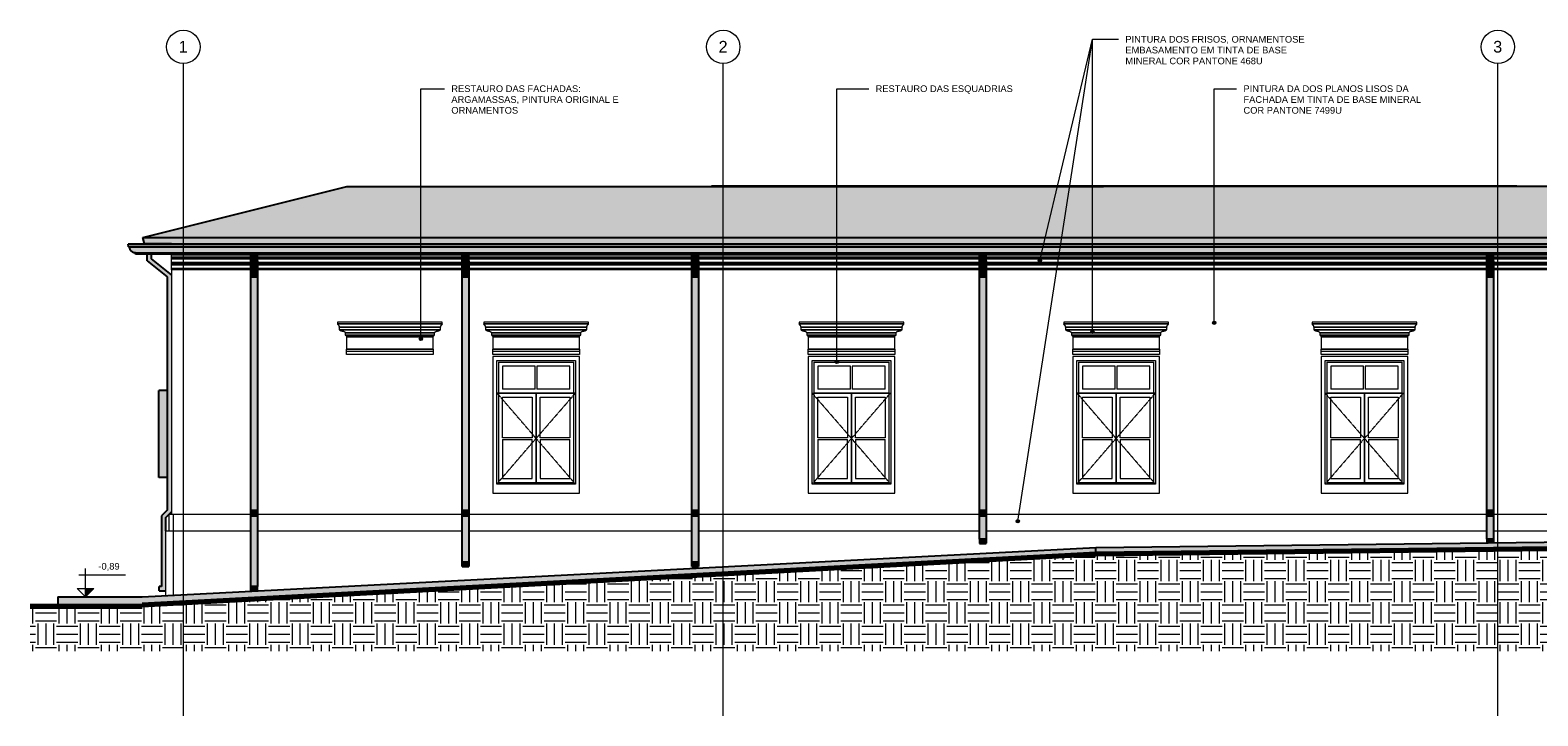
# Model space of a CAD drawing. Header units: millimetres. Extents: x -32191 to 39105, y -1740 to 9180.
# Tile 1 of 30: x -32191 to -9602, y -1740 to 8528. Entities that reach past the tile are written whole.
import ezdxf

# ---------------------------------------------------------------- set-up
doc = ezdxf.new("R2010")
doc.units = ezdxf.units.MM
doc.linetypes.add('_Tracejado pequeno', pattern=[2.25, 1.5, -0.75])
doc.linetypes.add('_Traço - ponto', pattern=[16, 12, -2, 0, -2])
for name, color, linetype, lineweight in [('A-FLOR', 192, 'Continuous', 25), ('A-FLOR-PATT', 8, 'Continuous', 70), ('A-GENM', 13, 'Continuous', 18), ('A-GLAZ', 151, 'Continuous', 18), ('A-GLAZ-HDLN', 1, '_Tracejado pequeno', 18), ('A-ROOF', 132, 'Continuous', 25), ('A-ROOF-OTLN', 132, 'Continuous', 25), ('A-ROOF-PATT', 132, 'Continuous', 25), ('A-WALL', 113, 'Continuous', 18), ('G-ANNO-DIMS', 111, 'Continuous', 9), ('G-ANNO-TEXT', 231, 'Continuous', 9), ('S-GRID', 1, 'Continuous', 9), ('S-GRID-IDEN', 1, 'Continuous', 9)]:
    doc.layers.add(name, color=color, linetype=linetype, lineweight=lineweight)
doc.styles.add('Arial_2', font='arial.ttf', dxfattribs={"height": 175})
doc.styles.add('Arial_3', font='arial.ttf', dxfattribs={"height": 100})
pattern_1 = [(0, (-33699.78, 0), (317.5, 317.5), [317.5, -317.5]), (0, (-33699.78, 119.06), (317.5, 317.5), [317.5, -317.5]), (0, (-33699.78, 238.12), (317.5, 317.5), [317.5, -317.5]), (90, (-33660.1, 277.8), (-317.5, 317.5), [317.5, -317.5]), (90, (-33541.03, 277.8), (-317.5, 317.5), [317.5, -317.5]), (90, (-33421.97, 277.8), (-317.5, 317.5), [317.5, -317.5])]

# ---------------------------------------------------------------- blocks, each defined once
blk = doc.blocks.new('Window_CV - Window_CV - 1 divisão-4329172-ELEVAÇÃO 1 - MANTER _ CONSTRUIR')
at = {"layer": 'A-GLAZ'}
for p, q in [((-23961, 3640), (-25261, 3640)), ((-25261, 3640), (-25261, 1594)), ((-23961, 1594), (-23961, 3640)), ((-25201, 1730), (-25201, 3580)), ((-25201, 3580), (-24021, 3580)), ((-25176, 3555), (-25176, 1755)), ((-25176, 3555), (-24046, 3555)), ((-25116, 3495), (-25116, 3154)), ((-24624, 3495), (-25116, 3495)), ((-24624, 3154), (-24624, 3495)), ((-24599, 3495), (-24599, 3154)), ((-24106, 3495), (-24599, 3495)), ((-24106, 3154), (-24106, 3495)), ((-24046, 1755), (-24046, 3555)), ((-24021, 3580), (-24021, 1730)), ((-25176, 3094), (-24046, 3094)), ((-24611, 3094), (-25176, 3094)), ((-24624, 3154), (-25116, 3154)), ((-25116, 2424), (-25116, 3034)), ((-25116, 3034), (-24671, 3034)), ((-24671, 3034), (-24671, 2424)), ((-24611, 3094), (-24611, 1755)), ((-24611, 1755), (-24611, 3094)), ((-24046, 3094), (-24611, 3094)), ((-24106, 3154), (-24599, 3154)), ((-24551, 2424), (-24551, 3034)), ((-24551, 3034), (-24106, 3034)), ((-24106, 3034), (-24106, 2424)), ((-24671, 2424), (-25116, 2424)), ((-25116, 2399), (-25116, 1815)), ((-25116, 2399), (-24671, 2399)), ((-24671, 1815), (-24671, 2399)), ((-24106, 2424), (-24551, 2424)), ((-24551, 2399), (-24106, 2399)), ((-24551, 2399), (-24551, 1815)), ((-24106, 1815), (-24106, 2399)), ((-25116, 1815), (-24671, 1815)), ((-24551, 1815), (-24106, 1815)), ((-25261, 1594), (-23961, 1594)), ((-24021, 1730), (-25201, 1730)), ((-25176, 1755), (-24046, 1755))]:
    blk.add_line(p, q, dxfattribs=at)
at = {"layer": 'A-GLAZ-HDLN'}
for p, q in [((-24021, 3094), (-25196, 3094)), ((-24611, 2415), (-25196, 3094)), ((-24021, 3094), (-24611, 2415)), ((-25201, 1730), (-24611, 2415)), ((-24611, 2415), (-24021, 1730))]:
    blk.add_line(p, q, dxfattribs=at)
blk = doc.blocks.new('Window_CV - Window_CV - 1 divisão-4329171-ELEVAÇÃO 1 - MANTER _ CONSTRUIR')
at = {"layer": 'A-GLAZ'}
for p, q in [((-20536, 3640), (-20536, 1594)), ((-19236, 3640), (-20536, 3640)), ((-19236, 1594), (-19236, 3640)), ((-20476, 3580), (-19296, 3580)), ((-20476, 1730), (-20476, 3580)), ((-20451, 3555), (-19321, 3555)), ((-20451, 3555), (-20451, 1755)), ((-20391, 3495), (-20391, 3154)), ((-19899, 3495), (-20391, 3495)), ((-19899, 3154), (-19899, 3495)), ((-19381, 3495), (-19874, 3495)), ((-19874, 3495), (-19874, 3154)), ((-19381, 3154), (-19381, 3495)), ((-19321, 1755), (-19321, 3555)), ((-19296, 3580), (-19296, 1730)), ((-20451, 3094), (-19321, 3094)), ((-19886, 3094), (-20451, 3094)), ((-19899, 3154), (-20391, 3154)), ((-20391, 2424), (-20391, 3034)), ((-20391, 3034), (-19946, 3034)), ((-19946, 3034), (-19946, 2424)), ((-19321, 3094), (-19886, 3094)), ((-19886, 1755), (-19886, 3094)), ((-19886, 3094), (-19886, 1755)), ((-19381, 3154), (-19874, 3154)), ((-19826, 2424), (-19826, 3034)), ((-19826, 3034), (-19381, 3034)), ((-19381, 3034), (-19381, 2424)), ((-19946, 2424), (-20391, 2424)), ((-20391, 2399), (-20391, 1815)), ((-20391, 2399), (-19946, 2399)), ((-19946, 1815), (-19946, 2399)), ((-19381, 2424), (-19826, 2424)), ((-19826, 2399), (-19381, 2399)), ((-19826, 2399), (-19826, 1815)), ((-19381, 1815), (-19381, 2399)), ((-20391, 1815), (-19946, 1815)), ((-19826, 1815), (-19381, 1815)), ((-20536, 1594), (-19236, 1594)), ((-19296, 1730), (-20476, 1730)), ((-20451, 1755), (-19321, 1755))]:
    blk.add_line(p, q, dxfattribs=at)
at = {"layer": 'A-GLAZ-HDLN'}
for p, q in [((-20476, 3094), (-19301, 3094)), ((-20476, 3094), (-19886, 2415)), ((-19886, 2415), (-19301, 3094)), ((-19886, 2415), (-20476, 1730)), ((-19296, 1730), (-19886, 2415))]:
    blk.add_line(p, q, dxfattribs=at)
blk = doc.blocks.new('Janela branca translucida - JN2 - Janela branca translucida-4332272-ELEVAÇÃO 1 - MANTER _ CONSTRUIR')
at = {"layer": 'A-GLAZ', "lineweight": 25}
blk.add_hatch(color=9, dxfattribs=at).paths.add_polyline_path([(-30263, 1830), (-30136, 1830), (-30136, 3130), (-30263, 3130)], flags=0)
at = {"layer": 'A-GLAZ', "color": 5, "lineweight": 25}
for p, q in [((-30263, 1830), (-30263, 3130)), ((-30136, 3130), (-30263, 3130)), ((-30136, 1830), (-30263, 1830))]:
    blk.add_line(p, q, dxfattribs=at)
blk = doc.blocks.new('ornamento esquadrias - ornamento esquadrias-V1-ELEVAÇÃO 1 - MANTER _ CONSTRUIR')
at = {"layer": 'A-GENM'}
for p, q in [((1534, 4158), (-36, 4158)), ((-36, 4158), (-36, 4133)), ((1534, 4133), (-36, 4133)), ((-36, 4133), (1534, 4133)), ((-11, 4083), (1509, 4083)), ((1509, 4083), (-11, 4083)), ((-11, 4083), (-11, 4043)), ((1509, 4043), (1509, 4083)), ((1534, 4133), (1534, 4158)), ((1509, 4043), (-11, 4043)), ((-11, 4043), (1509, 4043)), ((79, 3996), (1419, 3996)), ((1419, 3996), (79, 3996)), ((79, 3996), (79, 3961)), ((1419, 3961), (79, 3961)), ((79, 3961), (1419, 3961)), ((1399, 3938), (99, 3938)), ((99, 3938), (99, 3752)), ((99, 3938), (1399, 3938)), ((1399, 3752), (1399, 3938)), ((1419, 3961), (1419, 3996)), ((1399, 3752), (99, 3752)), ((99, 3752), (1399, 3752)), ((99, 3722), (99, 3752)), ((99, 3722), (1399, 3722)), ((99, 3669), (99, 3722)), ((99, 3722), (1399, 3722)), ((1399, 3669), (99, 3669)), ((1399, 3752), (1399, 3722)), ((1399, 3722), (1399, 3669))]:
    blk.add_line(p, q, dxfattribs=at)
for points, knots in [([(-17, 4106), (-19, 4108), (-21, 4110), (-24, 4114), (-25, 4116), (-27, 4118), (-28, 4119), (-29, 4121), (-30, 4122), (-31, 4124), (-32, 4126), (-33, 4127), (-34, 4129), (-35, 4131), (-35, 4132), (-36, 4133), (-36, 4133), (-36, 4133)], [0, 0, 0, 0, 0.142857, 0.214286, 0.285714, 0.321429, 0.357143, 0.428571, 0.464286, 0.5, 0.571429, 0.625, 0.678571, 0.785714, 0.839286, 0.892857, 1, 1, 1, 1]), ([(-11, 4083), (-11, 4083), (-11, 4083), (-10, 4085), (-9, 4087), (-8, 4091), (-9, 4094), (-9, 4097), (-10, 4098), (-11, 4100), (-11, 4101), (-12, 4102), (-14, 4104), (-16, 4106), (-17, 4106)], [0, 0, 0, 0, 0.125, 0.25, 0.375, 0.5, 0.625, 0.6875, 0.71875, 0.75, 0.8125, 0.84375, 0.875, 1, 1, 1, 1]), ([(1515, 4106), (1514, 4106), (1513, 4105), (1511, 4103), (1510, 4102), (1509, 4100), (1508, 4099), (1507, 4097), (1506, 4094), (1506, 4089), (1507, 4085), (1508, 4083), (1509, 4083), (1509, 4083)], [0, 0, 0, 0, 0.0625, 0.125, 0.1875, 0.21875, 0.25, 0.3125, 0.375, 0.5, 0.75, 0.875, 1, 1, 1, 1]), ([(1534, 4133), (1534, 4133), (1533, 4133), (1533, 4131), (1532, 4130), (1531, 4128), (1530, 4126), (1529, 4124), (1528, 4122), (1527, 4120), (1525, 4118), (1524, 4117), (1523, 4115), (1522, 4114), (1520, 4112), (1518, 4109), (1516, 4108), (1515, 4106)], [0, 0, 0, 0, 0.142857, 0.214286, 0.285714, 0.357143, 0.428571, 0.5, 0.535714, 0.571429, 0.678571, 0.705357, 0.732143, 0.785714, 0.839286, 0.892857, 1, 1, 1, 1]), ([(-11, 4043), (-9, 4042), (-6, 4039), (-1, 4036), (3, 4034), (7, 4031), (12, 4029), (16, 4027), (21, 4026), (29, 4023), (37, 4022), (41, 4021)], [-1, -1, -1, -1, -0.875, -0.75, -0.6875, -0.625, -0.5, -0.4375, -0.375, -0.25, 0, 0, 0, 0]), ([(41, 4021), (44, 4021), (48, 4021), (54, 4020), (57, 4019), (59, 4018), (61, 4017), (63, 4016), (64, 4015), (66, 4014), (68, 4013), (69, 4011), (71, 4010), (72, 4008), (74, 4006), (76, 4003), (78, 3999), (79, 3996)], [-1, -1, -1, -1, -0.833333, -0.75, -0.666667, -0.625, -0.583333, -0.541667, -0.5, -0.458333, -0.416667, -0.375, -0.333333, -0.291667, -0.25, -0.166667, 0, 0, 0, 0]), ([(79, 3961), (80, 3961), (81, 3961), (83, 3960), (84, 3960), (86, 3959), (87, 3958), (88, 3958), (89, 3957), (89, 3956), (90, 3956), (91, 3955), (92, 3954), (93, 3953), (94, 3952), (94, 3951), (95, 3950), (96, 3949), (96, 3947), (97, 3946), (98, 3943), (99, 3940), (99, 3938)], [-1, -1, -1, -1, -0.916667, -0.875, -0.833333, -0.791667, -0.75, -0.708333, -0.666667, -0.645833, -0.625, -0.583333, -0.541667, -0.5, -0.458333, -0.416667, -0.375, -0.333333, -0.291667, -0.25, -0.166667, 0, 0, 0, 0]), ([(1399, 3938), (1399, 3940), (1399, 3943), (1401, 3946), (1402, 3948), (1403, 3950), (1403, 3951), (1404, 3952), (1405, 3953), (1406, 3954), (1407, 3955), (1408, 3956), (1409, 3957), (1410, 3958), (1411, 3958), (1412, 3959), (1413, 3960), (1415, 3960), (1416, 3961), (1418, 3961), (1419, 3961)], [-1, -1, -1, -1, -0.833333, -0.75, -0.666667, -0.625, -0.583333, -0.541667, -0.5, -0.458333, -0.416667, -0.375, -0.333333, -0.291667, -0.25, -0.208333, -0.166667, -0.125, -0.083333, 0, 0, 0, 0]), ([(1419, 3996), (1420, 3999), (1421, 4003), (1424, 4007), (1427, 4009), (1429, 4011), (1430, 4013), (1432, 4014), (1433, 4015), (1435, 4016), (1437, 4017), (1439, 4018), (1440, 4018), (1442, 4019), (1445, 4020), (1450, 4021), (1454, 4021), (1456, 4021)], [-1, -1, -1, -1, -0.833333, -0.75, -0.666667, -0.625, -0.583333, -0.541667, -0.5, -0.458333, -0.416667, -0.375, -0.333333, -0.291667, -0.25, -0.166667, 0, 0, 0, 0]), ([(1456, 4021), (1461, 4022), (1469, 4023), (1477, 4026), (1482, 4027), (1485, 4029), (1488, 4030), (1491, 4032), (1495, 4034), (1499, 4036), (1503, 4039), (1507, 4042), (1509, 4043)], [-1, -1, -1, -1, -0.75, -0.625, -0.5625, -0.5, -0.4375, -0.375, -0.3125, -0.25, -0.125, 0, 0, 0, 0])]:
    blk.add_open_spline(points, degree=3, knots=knots, dxfattribs=at)
blk = doc.blocks.new('Generic Models 1 - Generic Models 24-4258923-ELEVAÇÃO 1 - MANTER _ CONSTRUIR')
at = {"layer": 'A-GENM', "lineweight": 25}
for points in [[(-30156, 130), (-30156, 1230), (-30071, 1315), (-30071, 4864), (-30375, 5104), (-30375, 5174), (-30440, 5174), (-30440, 5072), (-30136, 4833), (-30136, 1342), (-30221, 1257), (-30221, 195), (-30256, 195), (-30256, 130)], [(-28786, 5072), (-28786, 5174), (-28886, 5174), (-28886, 5072), (-28835, 5072)], [(-28786, 4833), (-28786, 5072), (-28886, 5072), (-28886, 4833)], [(-25618, 5072), (-25618, 5174), (-25718, 5174), (-25718, 5072), (-25625, 5072)], [(-25618, 4833), (-25618, 5072), (-25718, 5072), (-25718, 4833)], [(-22196, 5072), (-22178, 5072), (-22178, 5174), (-22278, 5174), (-22278, 5072), (-22269, 5072)], [(-22178, 4833), (-22178, 5072), (-22278, 5072), (-22278, 4833), (-22269, 4833)], [(-17866, 5072), (-17866, 5174), (-17966, 5174), (-17966, 5072), (-17891, 5072)], [(-17891, 4833), (-17866, 4833), (-17866, 5072), (-17966, 5072), (-17966, 4833)], [(-10266, 5072), (-10266, 5174), (-10366, 5174), (-10366, 5072), (-10303, 5072)], [(-10366, 4833), (-10266, 4833), (-10266, 5072), (-10366, 5072), (-10366, 4879)], [(-4046, 5072), (-4046, 5174), (-4146, 5174), (-4146, 5072), (-4102, 5072)], [(-4046, 4833), (-4046, 5072), (-4146, 5072), (-4146, 4833)], [(1914, 5072), (1914, 5174), (1814, 5174), (1814, 5072), (1881, 5072)], [(1914, 4833), (1914, 5072), (1814, 5072), (1814, 4833)], [(-28886, 1342), (-28786, 1342), (-28786, 4833), (-28886, 4833), (-28886, 3533)], [(-25618, 1342), (-25618, 4833), (-25718, 4833), (-25718, 1342)], [(-22178, 1342), (-22178, 4833), (-22278, 4833), (-22278, 1342)], [(-17966, 1342), (-17866, 1342), (-17866, 4833), (-17966, 4833), (-17966, 1380)], [(-10266, 1342), (-10266, 4833), (-10366, 4833), (-10366, 1342)], [(-4146, 1342), (-4046, 1342), (-4046, 4833), (-4146, 4833), (-4146, 1380)], [(1814, 1342), (1914, 1342), (1914, 4833), (1814, 4833), (1814, 1380)], [(-28886, 1257), (-28786, 1257), (-28786, 1342), (-28886, 1342)], [(-28786, 195), (-28786, 1257), (-28886, 1257), (-28886, 195), (-28788, 195)], [(-25718, 1257), (-25618, 1257), (-25618, 1342), (-25718, 1342)], [(-25718, 560), (-25618, 560), (-25618, 1257), (-25718, 1257), (-25718, 640)], [(-22178, 1257), (-22178, 1342), (-22278, 1342), (-22278, 1257)], [(-22278, 560), (-22178, 560), (-22178, 1257), (-22278, 1257), (-22278, 640)], [(-17866, 1257), (-17866, 1342), (-17966, 1342), (-17966, 1257)], [(-17966, 908), (-17866, 908), (-17866, 1257), (-17966, 1257)], [(-10366, 1257), (-10266, 1257), (-10266, 1342), (-10366, 1342)], [(-10366, 908), (-10266, 908), (-10266, 1257), (-10366, 1257), (-10366, 930)], [(-4046, 1257), (-4046, 1342), (-4146, 1342), (-4146, 1257)], [(-4146, 989), (-4046, 989), (-4046, 1257), (-4146, 1257)], [(1914, 1257), (1914, 1342), (1814, 1342), (1814, 1257)], [(1816, 995), (1914, 995), (1914, 1257), (1814, 1257), (1814, 995)], [(-17868, 844), (-17868, 906), (-17964, 906), (-17964, 844), (-17903, 844)], [(-10366, 849), (-10364, 849), (-10364, 906), (-10268, 906), (-10268, 850), (-10266, 850), (-10266, 908), (-10366, 908)], [(-10364, 849), (-10268, 850), (-10268, 906), (-10364, 906)], [(-4048, 926), (-4048, 987), (-4144, 987), (-4144, 926), (-4109, 926)], [(1877, 932), (1912, 932), (1912, 993), (1816, 993), (1816, 932)], [(-25620, 497), (-25620, 558), (-25716, 558), (-25716, 497), (-25655, 497)], [(-22276, 497), (-22180, 497), (-22180, 558), (-22276, 558)], [(-28849, 132), (-28788, 132), (-28788, 193), (-28884, 193), (-28884, 132)]]:
    blk.add_hatch(color=9, dxfattribs=at).paths.add_polyline_path(points, flags=0)
h = blk.add_hatch(color=9, dxfattribs=at)
h.paths.add_polyline_path([(-17866, 843), (-17866, 908), (-17966, 908), (-17966, 843)], flags=0)
h.paths.add_polyline_path([(-17868, 844), (-17964, 844), (-17964, 906), (-17868, 906)], flags=0)
h = blk.add_hatch(color=9, dxfattribs=at)
h.paths.add_polyline_path([(-4146, 924), (-4046, 924), (-4046, 989), (-4146, 989), (-4146, 930)], flags=0)
h.paths.add_polyline_path([(-4144, 926), (-4144, 987), (-4048, 987), (-4048, 926)], flags=0)
h = blk.add_hatch(color=9, dxfattribs=at)
h.paths.add_polyline_path([(1814, 930), (1914, 930), (1914, 995), (1814, 995)], flags=0)
h.paths.add_polyline_path([(1816, 932), (1816, 993), (1912, 993), (1912, 932)], flags=0)
h = blk.add_hatch(color=9, dxfattribs=at)
h.paths.add_polyline_path([(-25718, 495), (-25618, 495), (-25618, 560), (-25718, 560)], flags=0)
h.paths.add_polyline_path([(-25716, 497), (-25716, 558), (-25620, 558), (-25620, 497)], flags=0)
h = blk.add_hatch(color=9, dxfattribs=at)
h.paths.add_polyline_path([(-22278, 495), (-22178, 495), (-22178, 560), (-22278, 560)], flags=0)
h.paths.add_polyline_path([(-22180, 497), (-22276, 497), (-22276, 558), (-22180, 558)], flags=0)
h = blk.add_hatch(color=9, dxfattribs=at)
h.paths.add_polyline_path([(-28886, 130), (-28786, 130), (-28786, 195), (-28886, 195)], flags=0)
h.paths.add_polyline_path([(-28788, 132), (-28884, 132), (-28884, 193), (-28788, 193)], flags=0)
at = {"layer": 'A-GENM', "color": 5, "lineweight": 25}
for p, q in [((-30440, 5072), (-30440, 5174)), ((-30440, 5072), (-30136, 4833)), ((-30375, 5104), (-30375, 5174)), ((-30071, 4864), (-30375, 5104)), ((-28886, 5072), (-28886, 5174)), ((-28886, 5072), (-28786, 5072)), ((-28886, 4833), (-28886, 5072)), ((-28786, 5072), (-28786, 5174)), ((-28786, 5072), (-28786, 4833)), ((-25718, 5072), (-25718, 5174)), ((-25718, 5072), (-25618, 5072)), ((-25718, 4833), (-25718, 5072)), ((-25618, 5072), (-25618, 5174)), ((-25618, 5072), (-25618, 4833)), ((-22278, 5072), (-22278, 5174)), ((-22278, 5072), (-22178, 5072)), ((-22278, 4833), (-22278, 5072)), ((-22178, 5072), (-22178, 5174)), ((-22178, 5072), (-22178, 4833)), ((-17966, 5072), (-17966, 5174)), ((-17966, 5072), (-17866, 5072)), ((-17966, 4833), (-17966, 5072)), ((-17866, 5072), (-17866, 5174)), ((-17866, 5072), (-17866, 4833)), ((-10366, 5072), (-10366, 5174)), ((-10366, 5072), (-10266, 5072)), ((-10366, 4833), (-10366, 5072)), ((-10266, 5072), (-10266, 5174)), ((-10266, 5072), (-10266, 4833)), ((-4146, 5072), (-4146, 5174)), ((-4146, 5072), (-4046, 5072)), ((-4146, 4833), (-4146, 5072)), ((-4046, 5072), (-4046, 5174)), ((-4046, 5072), (-4046, 4833)), ((1814, 5072), (1814, 5174)), ((1814, 5072), (1914, 5072)), ((1814, 4833), (1814, 5072)), ((1914, 5072), (1914, 5174)), ((1914, 5072), (1914, 4833)), ((-30136, 4833), (-30136, 1342)), ((-28886, 4833), (-28786, 4833)), ((-28886, 1342), (-28886, 4833)), ((-28786, 4833), (-28786, 1342)), ((-25718, 4833), (-25618, 4833)), ((-25718, 1342), (-25718, 4833)), ((-25618, 4833), (-25618, 1342)), ((-22278, 4833), (-22178, 4833)), ((-22278, 1342), (-22278, 4833)), ((-22178, 4833), (-22178, 1342)), ((-17966, 4833), (-17866, 4833)), ((-17966, 1342), (-17966, 4833)), ((-17866, 4833), (-17866, 1342)), ((-10366, 4833), (-10266, 4833)), ((-10366, 1342), (-10366, 4833)), ((-10266, 4833), (-10266, 1342)), ((-4146, 4833), (-4046, 4833)), ((-4146, 1342), (-4146, 4833)), ((-4046, 4833), (-4046, 1342)), ((1814, 4833), (1914, 4833)), ((1814, 1342), (1814, 4833)), ((1914, 4833), (1914, 1342)), ((-30136, 1342), (-30221, 1257)), ((-30221, 1257), (-30221, 195)), ((-30156, 1230), (-30071, 1315)), ((-30156, 1030), (-30156, 1230)), ((-28886, 1342), (-28786, 1342)), ((-28886, 1257), (-28886, 1342)), ((-28886, 1257), (-28786, 1257)), ((-28886, 195), (-28886, 1257)), ((-28786, 1342), (-28786, 1257)), ((-28786, 1257), (-28786, 195)), ((-25718, 1342), (-25618, 1342)), ((-25718, 1257), (-25718, 1342)), ((-25718, 1257), (-25618, 1257)), ((-25718, 560), (-25718, 1257)), ((-25618, 1342), (-25618, 1257)), ((-25618, 1257), (-25618, 560)), ((-22278, 1342), (-22178, 1342)), ((-22278, 1257), (-22278, 1342)), ((-22278, 1257), (-22178, 1257)), ((-22278, 560), (-22278, 1257)), ((-22178, 1342), (-22178, 1257)), ((-22178, 1257), (-22178, 560)), ((-17966, 1342), (-17866, 1342)), ((-17966, 1257), (-17966, 1342)), ((-17966, 1257), (-17866, 1257)), ((-17966, 908), (-17966, 1257)), ((-17866, 1342), (-17866, 1257)), ((-17866, 1257), (-17866, 908)), ((-10366, 1342), (-10266, 1342)), ((-10366, 1257), (-10366, 1342)), ((-10366, 1257), (-10266, 1257)), ((-10366, 908), (-10366, 1257)), ((-10266, 1342), (-10266, 1257)), ((-10266, 1257), (-10266, 908)), ((-4146, 1342), (-4046, 1342)), ((-4146, 1257), (-4146, 1342)), ((-4146, 1257), (-4046, 1257)), ((-4146, 989), (-4146, 1257)), ((-4046, 1342), (-4046, 1257)), ((-4046, 1257), (-4046, 989)), ((1814, 1342), (1914, 1342)), ((1814, 1257), (1814, 1342)), ((1814, 1257), (1914, 1257)), ((1814, 995), (1814, 1257)), ((1914, 1342), (1914, 1257)), ((1914, 1257), (1914, 995)), ((-17866, 908), (-17966, 908)), ((-17966, 908), (-17966, 843)), ((-17964, 844), (-17964, 906)), ((-17964, 906), (-17868, 906)), ((-17868, 906), (-17868, 844)), ((-17866, 843), (-17866, 908)), ((-10266, 908), (-10366, 908)), ((-10366, 908), (-10366, 849)), ((-10364, 849), (-10364, 906)), ((-10364, 906), (-10268, 906)), ((-10268, 906), (-10268, 850)), ((-10266, 850), (-10266, 908)), ((-4046, 989), (-4146, 989)), ((-4146, 989), (-4146, 924)), ((-4146, 924), (-4046, 924)), ((-4144, 926), (-4144, 987)), ((-4144, 987), (-4048, 987)), ((-4048, 926), (-4144, 926)), ((-4048, 987), (-4048, 926)), ((-4046, 924), (-4046, 989)), ((1914, 995), (1814, 995)), ((1814, 995), (1814, 930)), ((1816, 932), (1816, 993)), ((1816, 993), (1912, 993)), ((1912, 932), (1816, 932)), ((1912, 993), (1912, 932)), ((1914, 930), (1914, 995)), ((-17966, 843), (-17866, 843)), ((-17868, 844), (-17964, 844)), ((-25618, 560), (-25718, 560)), ((-25718, 560), (-25718, 495)), ((-25718, 495), (-25618, 495)), ((-25716, 497), (-25716, 558)), ((-25716, 558), (-25620, 558)), ((-25620, 497), (-25716, 497)), ((-25620, 558), (-25620, 497)), ((-25618, 495), (-25618, 560)), ((-22178, 560), (-22278, 560)), ((-22278, 560), (-22278, 495)), ((-22278, 495), (-22178, 495)), ((-22276, 497), (-22276, 558)), ((-22276, 558), (-22180, 558)), ((-22180, 497), (-22276, 497)), ((-22180, 558), (-22180, 497)), ((-22178, 495), (-22178, 560)), ((-30256, 130), (-30256, 195)), ((-30221, 195), (-30256, 195)), ((-30256, 130), (-30156, 130)), ((-28786, 195), (-28886, 195)), ((-28886, 195), (-28886, 130)), ((-28886, 130), (-28786, 130)), ((-28884, 132), (-28884, 193)), ((-28884, 193), (-28788, 193)), ((-28788, 132), (-28884, 132)), ((-28788, 193), (-28788, 132)), ((-28786, 130), (-28786, 195))]:
    blk.add_line(p, q, dxfattribs=at)
blk = doc.blocks.new('ORNAMENTO SUPERIOR - ORNAMENTO SUPERIOR-4323885-ELEVAÇÃO 1 - MANTER _ CONSTRUIR')
at = {"layer": 'A-GENM'}
for p, q in [((-30071, 5323), (-30071, 5329)), ((-30071, 5329), (3633, 5329)), ((3633, 5287), (2090, 5287)), ((3623, 5282), (2090, 5282)), ((3618, 5277), (2090, 5277)), ((3613, 5267), (2090, 5267)), ((3598, 5262), (2090, 5262)), ((3593, 5257), (2090, 5257)), ((3588, 5252), (2090, 5252)), ((3583, 5232), (2090, 5232)), ((3573, 5202), (2090, 5202)), ((3563, 5202), (3563, 5192)), ((3573, 5232), (3573, 5202)), ((3583, 5252), (3583, 5232)), ((3588, 5257), (3588, 5252)), ((3593, 5262), (3593, 5257)), ((3598, 5267), (3598, 5262)), ((3613, 5277), (3613, 5267)), ((3618, 5282), (3618, 5277)), ((3623, 5287), (3623, 5282)), ((3633, 5329), (3633, 5287)), ((-30071, 5147), (-30071, 5174)), ((-30071, 5117), (-30071, 5147)), ((-30071, 5147), (-28886, 5147)), ((-28886, 5117), (-30071, 5117)), ((-30071, 5107), (-30071, 5117)), ((-28886, 5107), (-30071, 5107)), ((-30071, 5097), (-30071, 5107)), ((-28886, 5097), (-30071, 5097)), ((-30071, 5047), (-30071, 5097)), ((-28886, 5047), (-30071, 5047)), ((-30071, 5042), (-30071, 5047)), ((-30071, 5032), (-30071, 5042)), ((-30071, 5042), (-28886, 5042)), ((-30071, 5032), (-28886, 5032)), ((-30071, 5024), (-30071, 5032)), ((-28886, 5024), (-30071, 5024)), ((-30071, 5009), (-30071, 5024)), ((-28886, 5009), (-30071, 5009)), ((-30071, 4959), (-30071, 5009)), ((-28786, 5147), (-25718, 5147)), ((-25718, 5117), (-28786, 5117)), ((-25718, 5107), (-28786, 5107)), ((-25718, 5097), (-28786, 5097)), ((-25718, 5047), (-28786, 5047)), ((-28786, 5042), (-25718, 5042)), ((-28786, 5032), (-25718, 5032)), ((-25718, 5024), (-28786, 5024)), ((-25718, 5009), (-28786, 5009)), ((-25618, 5147), (-22278, 5147)), ((-22278, 5117), (-25618, 5117)), ((-22278, 5107), (-25618, 5107)), ((-22278, 5097), (-25618, 5097)), ((-22278, 5047), (-25618, 5047)), ((-25618, 5042), (-22278, 5042)), ((-25618, 5032), (-22278, 5032)), ((-22278, 5024), (-25618, 5024)), ((-22278, 5009), (-25618, 5009)), ((-22178, 5147), (-17966, 5147)), ((-17966, 5117), (-22178, 5117)), ((-17966, 5107), (-22178, 5107)), ((-17966, 5097), (-22178, 5097)), ((-17966, 5047), (-22178, 5047)), ((-22178, 5042), (-17966, 5042)), ((-22178, 5032), (-17966, 5032)), ((-17966, 5024), (-22178, 5024)), ((-17966, 5009), (-22178, 5009)), ((-17866, 5147), (-10366, 5147)), ((-10366, 5117), (-17866, 5117)), ((-10366, 5107), (-17866, 5107)), ((-10366, 5097), (-17866, 5097)), ((-10366, 5047), (-17866, 5047)), ((-17866, 5042), (-10366, 5042)), ((-17866, 5032), (-10366, 5032)), ((-10366, 5024), (-17866, 5024)), ((-10366, 5009), (-17866, 5009)), ((-10266, 5147), (-4146, 5147)), ((-4146, 5117), (-10266, 5117)), ((-4146, 5107), (-10266, 5107)), ((-4146, 5097), (-10266, 5097)), ((-4146, 5047), (-10266, 5047)), ((-10266, 5042), (-4146, 5042)), ((-10266, 5032), (-4146, 5032)), ((-4146, 5024), (-10266, 5024)), ((-4146, 5009), (-10266, 5009)), ((-4046, 5147), (1814, 5147)), ((1814, 5117), (-4046, 5117)), ((1814, 5107), (-4046, 5107)), ((1814, 5097), (-4046, 5097)), ((1814, 5047), (-4046, 5047)), ((-4046, 5042), (1814, 5042)), ((-4046, 5032), (1814, 5032)), ((1814, 5024), (-4046, 5024)), ((1814, 5009), (-4046, 5009)), ((1914, 5147), (3546, 5147)), ((3547, 5117), (1914, 5117)), ((3537, 5107), (1914, 5107)), ((3527, 5097), (1914, 5097)), ((3517, 5047), (1914, 5047)), ((1914, 5042), (3457, 5042)), ((1914, 5032), (3452, 5032)), ((3407, 5024), (1914, 5024)), ((3399, 5009), (1914, 5009)), ((3563, 5192), (2090, 5192)), ((2090, 5187), (3553, 5187)), ((2090, 5177), (3566, 5177)), ((3369, 5009), (3369, 4959)), ((3399, 5024), (3399, 5009)), ((3407, 5032), (3407, 5024)), ((3517, 5097), (3517, 5047)), ((3527, 5107), (3527, 5097)), ((3537, 5117), (3537, 5107)), ((3553, 5192), (3553, 5187)), ((3553, 5187), (3566, 5177)), ((-28886, 4959), (-30071, 4959)), ((-30071, 4939), (-30071, 4959)), ((-28886, 4939), (-30071, 4939)), ((-25718, 4959), (-28786, 4959)), ((-25718, 4939), (-28786, 4939)), ((-22278, 4959), (-25618, 4959)), ((-22278, 4939), (-25618, 4939)), ((-17966, 4959), (-22178, 4959)), ((-17966, 4939), (-22178, 4939)), ((-10366, 4959), (-17866, 4959)), ((-10366, 4939), (-17866, 4939)), ((-4146, 4959), (-10266, 4959)), ((-4146, 4939), (-10266, 4939)), ((1814, 4959), (-4046, 4959)), ((1814, 4939), (-4046, 4939)), ((3369, 4959), (1914, 4959)), ((3359, 4939), (1914, 4939)), ((3359, 4959), (3359, 4939))]:
    blk.add_line(p, q, dxfattribs=at)
for points, knots in [([(3457, 5042), (3457, 5041), (3457, 5041), (3458, 5039), (3458, 5038), (3458, 5037), (3458, 5035), (3458, 5035), (3457, 5034), (3457, 5034), (3456, 5033), (3456, 5033), (3455, 5032), (3455, 5032), (3454, 5032), (3453, 5032), (3452, 5032)], [0, 0, 0, 0, 0.1, 0.2, 0.3, 0.4, 0.5, 0.55, 0.6, 0.65, 0.7, 0.75, 0.8, 0.85, 0.9, 1, 1, 1, 1]), ([(3557, 5177), (3556, 5177), (3555, 5176), (3553, 5175), (3551, 5174), (3549, 5173), (3547, 5171), (3546, 5169), (3545, 5167), (3543, 5164), (3543, 5161), (3543, 5156), (3544, 5151), (3545, 5149), (3546, 5147)], [0.2063355, 0.2063355, 0.2063355, 0.2063355, 0.25, 0.3, 0.35, 0.4, 0.45, 0.5, 0.55, 0.6, 0.7, 0.8, 0.9, 1, 1, 1, 1])]:
    blk.add_open_spline(points, degree=3, knots=knots, dxfattribs=at)
for points in [[(3455, 5047), (3455, 5046), (3455, 5045), (3455, 5043), (3456, 5042), (3457, 5042)], [(3546, 5147), (3547, 5146), (3550, 5143), (3552, 5138), (3553, 5132), (3552, 5127), (3550, 5121), (3548, 5118), (3547, 5117)]]:
    blk.add_open_spline(points, degree=3, dxfattribs=at)
blk = doc.blocks.new('Embasamento - Embasamento-4325691-ELEVAÇÃO 1 - MANTER _ CONSTRUIR')
at = {"layer": 'A-GENM'}
for p, q in [((-30106, 1280), (-30046, 1280)), ((-30106, 1030), (-30106, 1280)), ((-30046, 1280), (-30046, 1030)), ((-30046, 1280), (-28886, 1280)), ((-30046, 1280), (-30046, 1030)), ((-28786, 1280), (-25718, 1280)), ((-25618, 1280), (-22278, 1280)), ((-22178, 1280), (-17966, 1280)), ((-17866, 1280), (-10366, 1280)), ((-10266, 1280), (-9091, 1280)), ((-9091, 1280), (-9091, 1030)), ((-7911, 1280), (-4146, 1280)), ((-7911, 1030), (-7911, 1280)), ((-4046, 1280), (-3271, 1280)), ((-3271, 1280), (-3271, 1030)), ((-2091, 930), (-2091, 1280)), ((-2091, 1280), (159, 1280)), ((159, 1280), (159, 930)), ((1339, 930), (1339, 1280)), ((1339, 1280), (1814, 1280)), ((1914, 1280), (3384, 1280)), ((3384, 930), (3384, 1280)), ((-30156, 1030), (-30046, 1030)), ((-30156, 58), (-30156, 1030)), ((-30046, 1030), (-30046, 64)), ((-30046, 1030), (-28886, 1030)), ((-30046, 1030), (-30046, 64)), ((-28786, 1030), (-25718, 1030)), ((-25618, 1030), (-22278, 1030)), ((-22178, 1030), (-17966, 1030)), ((-17866, 1030), (-10366, 1030)), ((-10266, 1030), (-4146, 1030)), ((-4046, 1030), (-3271, 1030)), ((-3271, 1030), (-3271, 930)), ((-16226, 780), (-10366, 850)), ((-10266, 851), (-9091, 865)), ((-9091, 865), (-8663, 869))]:
    blk.add_line(p, q, dxfattribs=at)
blk = doc.blocks.new('Grid - Head Grid-11506-ELEVAÇÃO 1 - MANTER _ CONSTRUIR')
at = {"layer": 'S-GRID-IDEN'}
blk.add_circle((-29896, 8278), 250, dxfattribs=at)
blk = doc.blocks.new('Spot Elevations - Spot elevation - Corte-10531-ELEVAÇÃO 1 - MANTER _ CONSTRUIR')
at = {"layer": 'G-ANNO-DIMS'}
blk.add_hatch(color=256, dxfattribs=at).paths.add_polyline_path([(3918, 1055), (3793, 930), (3793, 1055)], flags=0)
for p, q in [((4392, 1255), (3692, 1255)), ((3793, 1055), (3793, 1355)), ((3668, 1055), (3918, 1055)), ((3793, 930), (3668, 1055)), ((3668, 1055), (3918, 1055)), ((3918, 1055), (3793, 930)), ((3793, 930), (3793, 1055)), ((3793, 1055), (3793, 930))]:
    blk.add_line(p, q, dxfattribs=at)

msp = doc.modelspace()

# ---------------------------------------------------------------- hatches: boundary and pattern name
at = {"layer": 'A-FLOR'}
for color, points in [(9, [(-16226, 680), (-3426, 830), (-3426, 930), (-16226, 780)]), (9, [(-30156, -61), (-16226, 680), (-16226, 780), (-30511, 40), (-30156, 40)]), (254, [(-31024, -100), (-30511, -100), (-30511, -80), (-30156, -61), (-30156, 40), (-31776, 40), (-31776, -100)])]:
    msp.add_hatch(color=color, dxfattribs=at).paths.add_polyline_path(points, flags=0)
at = {"layer": 'A-FLOR-PATT', "lineweight": 18}
h = msp.add_hatch(dxfattribs=at)
h.set_pattern_fill('FP_1', color=256, style=0, pattern_type=2)
h.set_pattern_definition(pattern_1)
h.paths.add_polyline_path([(-22852, -773), (-16226, -773), (-16226, 680), (-30511, -80), (-30511, -100), (-30071, -100), (-30071, -773), (-25187, -773)], flags=0)
h = msp.add_hatch(dxfattribs=at)
h.set_pattern_fill('FP_1', color=256, style=0, pattern_type=2)
h.set_pattern_definition(pattern_1)
h.paths.add_polyline_path([(-7677, -773), (-3426, -773), (-3426, 830), (-16226, 680), (-16226, -773), (-8844, -773)], flags=0)
h = msp.add_hatch(dxfattribs=at)
h.set_pattern_fill('FP_1', color=256, style=0, pattern_type=2)
h.set_pattern_definition(pattern_1)
h.paths.add_polyline_path([(-30071, -773), (-30071, -100), (-32191, -100), (-32191, -773), (-30362, -773)], flags=0)
at = {"layer": 'A-ROOF'}
msp.add_hatch(color=9, dxfattribs=at).paths.add_polyline_path([(-14097, 5329), (2090, 5329), (2090, 5425), (-30501, 5425), (-30477, 5329), (-14243, 5329)], flags=0)
at = {"layer": 'A-ROOF-OTLN'}
for points in [[(-14097, 5282), (2090, 5282), (2090, 5322), (-30723, 5322), (-30719, 5282), (-14170, 5282)], [(-14097, 5279), (2090, 5279), (2090, 5282), (-30719, 5282), (-30700, 5279), (-14170, 5279)], [(-5999, 5193), (2090, 5193), (2090, 5279), (-30700, 5279), (-30697, 5257), (-30688, 5236), (-30675, 5219), (-30657, 5205), (-30636, 5196), (-30614, 5193), (-6072, 5193)], [(-22342, 5174), (2090, 5174), (2090, 5193), (-30614, 5193), (-30611, 5174), (-22415, 5174)]]:
    msp.add_hatch(color=9, dxfattribs=at).paths.add_polyline_path(points, flags=0)
at = {"layer": 'A-ROOF-PATT'}
for points in [[(-12930, 5425), (2090, 5425), (2090, 5534), (2095, 5534), (2095, 5579), (2129, 5579), (2173, 5590), (-1968, 6708), (-4044, 6189), (-27445, 6189), (-30501, 5425), (-13222, 5425)], [(-16152, 6189), (-16111, 6189), (-16133, 6194), (-21981, 6194), (-21981, 6189), (-18183, 6189)], [(-9919, 6189), (-9919, 6194), (-16133, 6194), (-16111, 6189), (-11179, 6189)]]:
    msp.add_hatch(color=9, dxfattribs=at).paths.add_polyline_path(points, flags=0)
at = {"layer": 'G-ANNO-TEXT'}
h = msp.add_hatch(color=7, dxfattribs=at)
edge = h.paths.add_edge_path(flags=0)
edge.add_arc((-17063, 5080), 25, 0, 360)
h = msp.add_hatch(color=7, dxfattribs=at)
edge = h.paths.add_edge_path(flags=0)
edge.add_arc((-14451, 4147), 25, 0, 360)
h = msp.add_hatch(color=7, dxfattribs=at)
edge = h.paths.add_edge_path(flags=0)
edge.add_arc((-26337, 3906), 25, 0, 360)
h = msp.add_hatch(color=7, dxfattribs=at)
edge = h.paths.add_edge_path(flags=0)
edge.add_arc((-16277, 4011), 25, 0, 360)
h = msp.add_hatch(color=7, dxfattribs=at)
edge = h.paths.add_edge_path(flags=0)
edge.add_arc((-20103, 3560), 25, 0, 360)
h = msp.add_hatch(color=7, dxfattribs=at)
edge = h.paths.add_edge_path(flags=0)
edge.add_arc((-17394, 1175), 25, 0, 360)

# ---------------------------------------------------------------- linework, layer by layer
at = {"layer": 'A-FLOR', "color": 5}
for p, q in [((-16226, 780), (-3426, 930)), ((-30511, 40), (-16226, 780)), ((-16226, 680), (-16226, 780)), ((-31776, 40), (-30511, 40)), ((-31776, 40), (-31776, -100))]:
    msp.add_line(p, q, dxfattribs=at)
at = {"layer": 'A-FLOR', "lineweight": 70}
for p, q in [((-16226, 680), (-30511, -80)), ((-3426, 830), (-16226, 680)), ((-30511, -100), (-32191, -100)), ((-30511, -80), (-30511, -100))]:
    msp.add_line(p, q, dxfattribs=at)
at = {"layer": 'A-ROOF', "color": 5}
for p, q in [((-30501, 5425), (-27445, 6189)), ((-27445, 6189), (-16111, 6189)), ((-16133, 6194), (-21981, 6194)), ((-21981, 6194), (-21981, 6189)), ((-16111, 6189), (-16133, 6194)), ((-9919, 6194), (-16133, 6194)), ((-4044, 6189), (-16111, 6189)), ((-9919, 6189), (-9919, 6194)), ((-30501, 5425), (2090, 5425)), ((-30477, 5329), (-30501, 5425)), ((-30071, 5329), (-30477, 5329))]:
    msp.add_line(p, q, dxfattribs=at)
at = {"layer": 'A-ROOF-OTLN', "color": 5}
for p, q in [((-30723, 5322), (-30718, 5323)), ((-30719, 5282), (-30723, 5322)), ((2090, 5322), (-30723, 5322)), ((-30700, 5279), (-30719, 5282)), ((2090, 5282), (-30719, 5282)), ((2090, 5323), (-30718, 5323)), ((2090, 5279), (-30700, 5279)), ((2090, 5323), (-30507, 5323)), ((-30614, 5193), (2090, 5193)), ((-30611, 5174), (-30614, 5193)), ((2090, 5174), (-30611, 5174))]:
    msp.add_line(p, q, dxfattribs=at)
msp.add_open_spline([(-30614, 5193), (-30618, 5193), (-30625, 5194), (-30636, 5196), (-30645, 5199), (-30652, 5202), (-30657, 5205), (-30662, 5208), (-30666, 5211), (-30671, 5215), (-30675, 5218), (-30679, 5223), (-30683, 5228), (-30688, 5236), (-30693, 5246), (-30698, 5260), (-30700, 5272), (-30700, 5279)], degree=3, knots=[0, 0, 0, 0, 0.083333, 0.166667, 0.25, 0.291667, 0.333333, 0.375, 0.416667, 0.458333, 0.5, 0.541667, 0.583333, 0.666667, 0.75, 0.833333, 1, 1, 1, 1], dxfattribs=at)
at = {"layer": 'A-WALL'}
msp.add_line((-30071, 4939), (-30071, 1280), dxfattribs=at)
at = {"layer": 'G-ANNO-TEXT', "color": 7}
for p, q in [((-17394, 1175), (-16277, 8392)), ((-17063, 5080), (-16277, 8392)), ((-16277, 8392), (-15883, 8392)), ((-16277, 8392), (-15883, 8392)), ((-16277, 8392), (-15883, 8392)), ((-16277, 4011), (-16277, 8392)), ((-26337, 7652), (-25983, 7652)), ((-26337, 3906), (-26337, 7652)), ((-20103, 7652), (-19627, 7652)), ((-20103, 3560), (-20103, 7652)), ((-14451, 7652), (-14115, 7652)), ((-14451, 4147), (-14451, 7652))]:
    msp.add_line(p, q, dxfattribs=at)
for centre in [(-17063, 5080), (-14451, 4147), (-26337, 3906), (-16277, 4011), (-20103, 3560), (-17394, 1175)]:
    msp.add_circle(centre, 25, dxfattribs=at)
at = {"layer": 'S-GRID', "linetype": '_Traço - ponto'}
for p, q in [((-29896, -1740), (-29896, 8028)), ((-21806, -1740), (-21806, 8028)), ((-10201, -1740), (-10201, 8028))]:
    msp.add_line(p, q, dxfattribs=at)

# ---------------------------------------------------------------- block references
at = {"layer": 'A-GENM'}
for name, p in [('ORNAMENTO SUPERIOR - ORNAMENTO SUPERIOR-4323885-ELEVAÇÃO 1 - MANTER _ CONSTRUIR', (0, 0)), ('ornamento esquadrias - ornamento esquadrias-V1-ELEVAÇÃO 1 - MANTER _ CONSTRUIR', (-27550, 0)), ('ornamento esquadrias - ornamento esquadrias-V1-ELEVAÇÃO 1 - MANTER _ CONSTRUIR', (-25360, 0)), ('ornamento esquadrias - ornamento esquadrias-V1-ELEVAÇÃO 1 - MANTER _ CONSTRUIR', (-20635, 0)), ('ornamento esquadrias - ornamento esquadrias-V1-ELEVAÇÃO 1 - MANTER _ CONSTRUIR', (-16670, 0)), ('ornamento esquadrias - ornamento esquadrias-V1-ELEVAÇÃO 1 - MANTER _ CONSTRUIR', (-12949, 0)), ('Embasamento - Embasamento-4325691-ELEVAÇÃO 1 - MANTER _ CONSTRUIR', (0, 0))]:
    msp.add_blockref(name, p, dxfattribs=at)
at = {"layer": 'A-GENM', "color": 5, "lineweight": 25}
msp.add_blockref('Generic Models 1 - Generic Models 24-4258923-ELEVAÇÃO 1 - MANTER _ CONSTRUIR', (0, 0), dxfattribs=at)
at = {"layer": 'A-GLAZ'}
for name, p in [('Window_CV - Window_CV - 1 divisão-4329172-ELEVAÇÃO 1 - MANTER _ CONSTRUIR', (0, 0)), ('Window_CV - Window_CV - 1 divisão-4329171-ELEVAÇÃO 1 - MANTER _ CONSTRUIR', (0, 0)), ('Window_CV - Window_CV - 1 divisão-4329172-ELEVAÇÃO 1 - MANTER _ CONSTRUIR', (8690, 0)), ('Window_CV - Window_CV - 1 divisão-4329171-ELEVAÇÃO 1 - MANTER _ CONSTRUIR', (7686, 0))]:
    msp.add_blockref(name, p, dxfattribs=at)
at = {"layer": 'A-GLAZ', "color": 5, "lineweight": 25}
msp.add_blockref('Janela branca translucida - JN2 - Janela branca translucida-4332272-ELEVAÇÃO 1 - MANTER _ CONSTRUIR', (0, 0), dxfattribs=at)
at = {"layer": 'G-ANNO-DIMS'}
msp.add_blockref('Spot Elevations - Spot elevation - Corte-10531-ELEVAÇÃO 1 - MANTER _ CONSTRUIR', (-35153, -890), dxfattribs=at)
at = {"layer": 'S-GRID-IDEN'}
for p in [(0, 0), (8090, 0), (19695, 0)]:
    msp.add_blockref('Grid - Head Grid-11506-ELEVAÇÃO 1 - MANTER _ CONSTRUIR', p, dxfattribs=at)

# ---------------------------------------------------------------- texts
at = {"layer": 'G-ANNO-DIMS', "insert": (-31169, 550), "char_height": 100, "width": 380.74, "attachment_point": 1, "line_spacing_factor": 0.941778, "style": 'Arial_3'}
msp.add_mtext('-0,89', dxfattribs=at)
at = {"layer": 'G-ANNO-TEXT', "color": 7, "char_height": 100, "attachment_point": 1, "style": 'Arial_3'}
for s, insert, width in [('PINTURA DOS FRISOS, ORNAMENTOSE ', (-15782, 8442), 3359.07), ('EMBASAMENTO EM TINTA DE BASE ', (-15782, 8280), 3038.4), ('MINERAL COR PANTONE 468U', (-15782, 8118), 2537.34), ('RESTAURO DAS FACHADAS: ', (-25881, 7702), 2449.16), ('RESTAURO DAS ESQUADRIAS', (-19525, 7702), 2545.36), ('PINTURA DA DOS PLANOS LISOS DA ', (-14013, 7702), 3110.55), ('ARGAMASSAS, PINTURA ORIGINAL E ', (-25881, 7540), 3146.62), ('FACHADA EM TINTA DE BASE MINERAL ', (-14013, 7540), 3339.03), ('ORNAMENTOS', (-25881, 7378), 1230.59), ('COR PANTONE 7499U', (-14013, 7378), 1819.83)]:
    msp.add_mtext(s, dxfattribs=dict(at, insert=insert, width=width))
at = {"layer": 'S-GRID-IDEN', "char_height": 175, "width": 168.35, "attachment_point": 1, "style": 'Arial_2'}
for s, insert in [('1', (-29967, 8368)), ('2', (-21877, 8368)), ('3', (-10272, 8368))]:
    msp.add_mtext(s, dxfattribs=dict(at, insert=insert))

doc.saveas('drawing.dxf')
